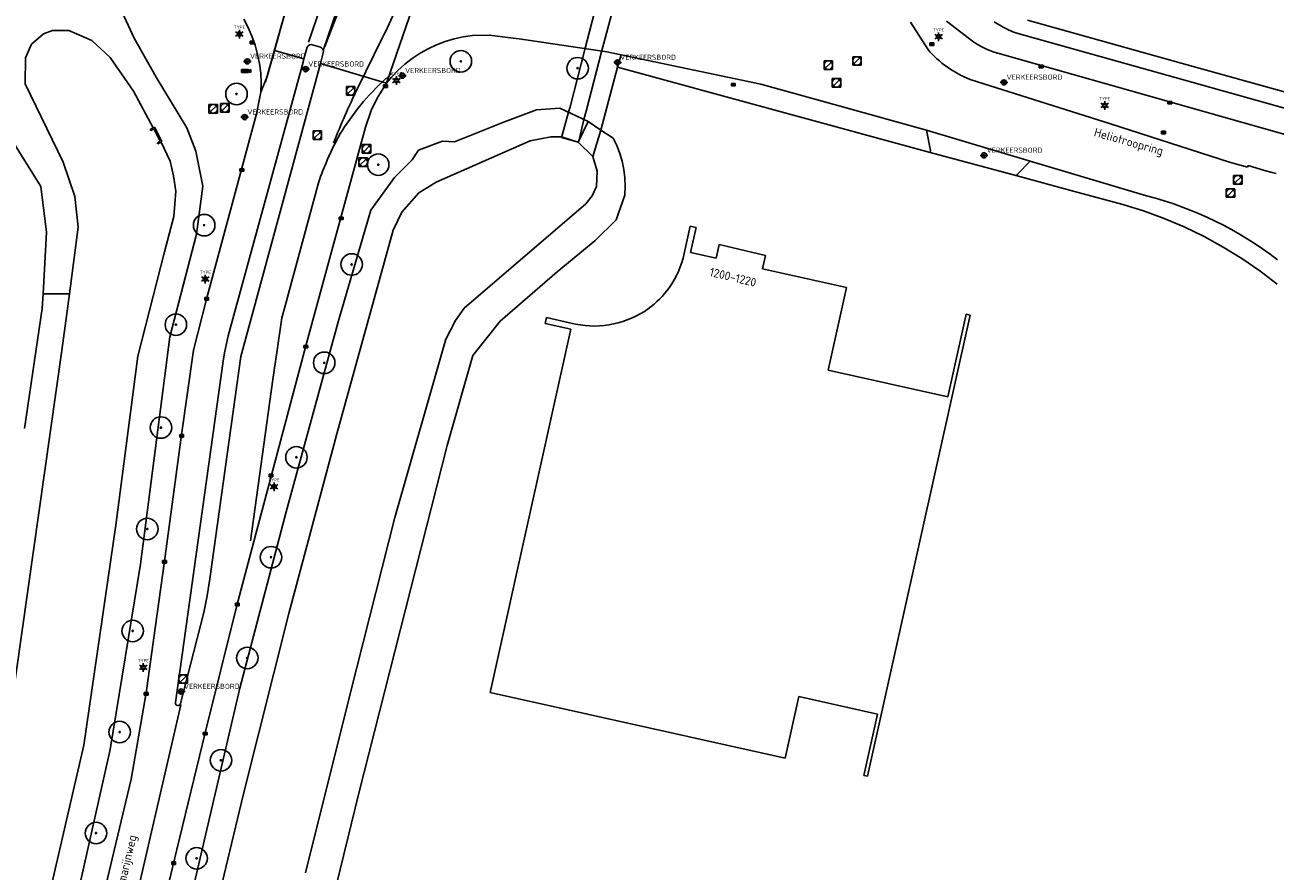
# Model space of a CAD drawing. Header units: metres. Extents: x 102000 to 105000, y 414600 to 420766.
# Tile 197 of 206: x 103118 to 103264, y 420182 to 420280. Entities that reach past the tile are written whole.
import ezdxf
from ezdxf.enums import TextEntityAlignment as Align

# ---------------------------------------------------------------- set-up
doc = ezdxf.new("R2010")
doc.units = ezdxf.units.M
doc.layers.get('0').update_dxf_attribs({"color": 8})
doc.styles.add('MtXpl_NLCS-ISO', font='NLCS-ISO.ttf')
doc.styles.add('NLCS-ISO', font='NLCS-ISO.ttf')

msp = doc.modelspace()

# ---------------------------------------------------------------- hatches: boundary and pattern name
at = {"ltscale": 0.1}
h = msp.add_hatch(color=256, dxfattribs=at)
edge = h.paths.add_edge_path()
edge.add_arc((103169.1, 420276.17), 0.075, 0, 360)
for points in [[(103143.58, 420275.2), (103143.58, 420274.87), (103143.66, 420274.87), (103144.32, 420275.2)], [(103143.58, 420275.2), (103143.58, 420274.87), (103143.66, 420274.87), (103144.32, 420275.2)], [(103144.4, 420275.2), (103144.32, 420275.2), (103143.66, 420274.87), (103144.4, 420274.87)], [(103144.4, 420275.2), (103144.32, 420275.2), (103143.66, 420274.87), (103144.4, 420274.87)], [(103144.67, 420275.2), (103144.4, 420275.12), (103144.4, 420274.94), (103144.67, 420274.87)], [(103144.67, 420275.2), (103144.4, 420275.12), (103144.4, 420274.94), (103144.67, 420274.87)]]:
    msp.add_hatch(color=256).paths.add_polyline_path(points)
h = msp.add_hatch(color=256, dxfattribs=at)
edge = h.paths.add_edge_path()
edge.add_arc((103182.68, 420275.37), 0.075, 0, 360)
h = msp.add_hatch(color=256, dxfattribs=at)
edge = h.paths.add_edge_path()
edge.add_arc((103143.01, 420272.36), 0.075, 0, 360)
h = msp.add_hatch(color=256, dxfattribs=at)
edge = h.paths.add_edge_path()
edge.add_arc((103159.49, 420264.15), 0.075, 0, 360)
h = msp.add_hatch(color=256, dxfattribs=at)
edge = h.paths.add_edge_path()
edge.add_arc((103139.25, 420257.11), 0.075, 0, 360)
h = msp.add_hatch(color=256, dxfattribs=at)
edge = h.paths.add_edge_path()
edge.add_arc((103156.41, 420252.54), 0.075, 0, 360)
h = msp.add_hatch(color=256, dxfattribs=at)
edge = h.paths.add_edge_path()
edge.add_arc((103135.96, 420245.54), 0.075, 0, 360)
h = msp.add_hatch(color=256, dxfattribs=at)
edge = h.paths.add_edge_path()
edge.add_arc((103153.21, 420241.1), 0.075, 0, 360)
h = msp.add_hatch(color=256, dxfattribs=at)
edge = h.paths.add_edge_path()
edge.add_arc((103134.22, 420233.57), 0.075, 0, 360)
h = msp.add_hatch(color=256, dxfattribs=at)
edge = h.paths.add_edge_path()
edge.add_arc((103149.98, 420230.11), 0.075, 0, 360)
h = msp.add_hatch(color=256, dxfattribs=at)
edge = h.paths.add_edge_path()
edge.add_arc((103132.63, 420221.77), 0.075, 0, 360)
h = msp.add_hatch(color=256, dxfattribs=at)
edge = h.paths.add_edge_path()
edge.add_arc((103147.03, 420218.49), 0.075, 0, 360)
h = msp.add_hatch(color=256, dxfattribs=at)
edge = h.paths.add_edge_path()
edge.add_arc((103130.93, 420209.91), 0.075, 0, 360)
h = msp.add_hatch(color=256, dxfattribs=at)
edge = h.paths.add_edge_path()
edge.add_arc((103144.26, 420206.77), 0.075, 0, 360)
h = msp.add_hatch(color=256, dxfattribs=at)
edge = h.paths.add_edge_path()
edge.add_arc((103129.42, 420198.15), 0.075, 0, 360)
h = msp.add_hatch(color=256, dxfattribs=at)
edge = h.paths.add_edge_path()
edge.add_arc((103141.2, 420194.87), 0.075, 0, 360)
h = msp.add_hatch(color=256, dxfattribs=at)
edge = h.paths.add_edge_path()
edge.add_arc((103126.67, 420186.4), 0.075, 0, 360)
h = msp.add_hatch(color=256, dxfattribs=at)
edge = h.paths.add_edge_path()
edge.add_arc((103138.37, 420183.46), 0.075, 0, 360)

# ---------------------------------------------------------------- linework, layer by layer
for p, q in [((103154.77, 420303.77), (103147.41, 420277.43)), ((103161.23, 420301.18), (103153.09, 420277.43)), ((103169.33, 420299.68), (103160.46, 420273.61)), ((103146.4, 420273.78), (103150.87, 420289.76)), ((103186.29, 420288.19), (103183.53, 420277.56)), ((103153.28, 420277.9), (103155.25, 420283.03)), ((103129.47, 420282.4), (103131.11, 420278.86)), ((103152.78, 420282.45), (103151.38, 420278.4)), ((103185.47, 420277.27), (103186.72, 420282.05)), ((103144.36, 420280.09), (103143.85, 420281.07)), ((103144.81, 420279.08), (103144.36, 420280.09)), ((103223.4, 420277.58), (103221.41, 420280.73)), ((103225.6, 420280.84), (103228.78, 420278.41)), ((103231.96, 420280.24), (103231.11, 420280.75)), ((103235.02, 420280.96), (103252.86, 420275.97)), ((103120.56, 420279.36), (103119.18, 420278.18)), ((103120.56, 420279.36), (103119.18, 420278.18)), ((103121.61, 420279.74), (103120.56, 420279.36)), ((103121.61, 420279.74), (103120.56, 420279.36)), ((103123.51, 420279.76), (103121.61, 420279.74)), ((103123.51, 420279.76), (103121.61, 420279.74)), ((103126.17, 420278.6), (103123.51, 420279.76)), ((103126.17, 420278.6), (103123.51, 420279.76)), ((103128.32, 420276.62), (103126.17, 420278.6)), ((103128.32, 420276.62), (103126.17, 420278.6)), ((103131.11, 420278.86), (103133.65, 420274.34)), ((103143.12, 420279.45), (103143.58, 420279.45)), ((103143.12, 420279.25), (103143.58, 420279.25)), ((103145.17, 420278.04), (103144.81, 420279.08)), ((103159.94, 420278.85), (103158.04, 420274.98)), ((103167.29, 420278.48), (103168.32, 420278.8)), ((103168.32, 420278.8), (103169.38, 420279.03)), ((103169.38, 420279.03), (103170.46, 420279.19)), ((103170.46, 420279.19), (103172.43, 420279.23)), ((103172.43, 420279.23), (103174.87, 420278.89)), ((103174.87, 420278.89), (103175.87, 420278.79)), ((103175.87, 420278.79), (103186.09, 420277.26)), ((103224.43, 420279.13), (103224.89, 420279.13)), ((103224.43, 420278.93), (103224.89, 420278.93)), ((103253.15, 420274.01), (103233.76, 420279.45)), ((103119.18, 420278.18), (103118.46, 420276.57)), ((103119.18, 420278.18), (103118.46, 420276.57)), ((103144.58, 420278.22), (103145.03, 420278.52)), ((103145.03, 420278.22), (103144.58, 420278.52)), ((103145.03, 420278.52), (103144.58, 420278.52)), ((103144.58, 420278.52), (103144.58, 420278.22)), ((103144.58, 420278.22), (103145.03, 420278.22)), ((103145.03, 420278.22), (103145.03, 420278.52)), ((103145.47, 420276.98), (103145.17, 420278.04)), ((103147.41, 420277.43), (103146.56, 420274.39)), ((103147.41, 420277.43), (103150.85, 420276.44)), ((103151.23, 420277.81), (103150.85, 420276.44)), ((103151.33, 420277.97), (103151.23, 420277.81)), ((103151.49, 420278.08), (103151.33, 420277.97)), ((103151.68, 420278.11), (103151.49, 420278.08)), ((103152.76, 420277.8), (103151.68, 420278.11)), ((103152.91, 420277.73), (103152.76, 420277.8)), ((103153.1, 420277.17), (103152.76, 420275.92)), ((103153.04, 420277.57), (103152.91, 420277.73)), ((103153.09, 420277.43), (103153.04, 420277.57)), ((103153.09, 420277.43), (103153.11, 420277.38)), ((103153.11, 420277.38), (103153.1, 420277.17)), ((103164.35, 420277.1), (103165.3, 420277.63)), ((103165.3, 420277.63), (103166.28, 420278.1)), ((103166.28, 420278.1), (103167.29, 420278.48)), ((103183.53, 420277.56), (103181.8, 420270.87)), ((103183.68, 420270.36), (103185.47, 420277.27)), ((103186.09, 420277.26), (103187.73, 420276.92)), ((103223.66, 420278.02), (103224.11, 420278.32)), ((103224.11, 420278.02), (103223.66, 420278.32)), ((103224.11, 420278.32), (103223.66, 420278.32)), ((103223.66, 420278.32), (103223.66, 420278.02)), ((103223.66, 420278.02), (103224.11, 420278.02)), ((103224.11, 420278.02), (103224.11, 420278.32)), ((103228.78, 420278.41), (103229.53, 420277.94)), ((103229.53, 420277.94), (103230.32, 420277.55)), ((103230.32, 420277.55), (103231.14, 420277.23)), ((103231.14, 420277.23), (103231.55, 420277.1)), ((103118.46, 420276.57), (103118.42, 420273.56)), ((103118.46, 420276.57), (103118.42, 420273.56)), ((103131.04, 420272.7), (103128.32, 420276.62)), ((103131.04, 420272.7), (103128.32, 420276.62)), ((103150.76, 420276.09), (103142.02, 420244.24)), ((103143.53, 420241.82), (103152.76, 420275.92)), ((103143.82, 420276.16), (103144.72, 420276.16)), ((103145.68, 420275.9), (103145.47, 420276.98)), ((103145.82, 420274.8), (103145.68, 420275.9)), ((103150.85, 420276.44), (103150.76, 420276.09)), ((103152.76, 420275.92), (103159.51, 420273.9)), ((103161.79, 420275.1), (103162.6, 420275.83)), ((103162.6, 420275.83), (103163.45, 420276.5)), ((103163.45, 420276.5), (103164.35, 420277.1)), ((103186.88, 420276.04), (103187.77, 420276.04)), ((103187.73, 420276.92), (103187.33, 420275.48)), ((103187.73, 420276.92), (103203.99, 420273.51)), ((103212.34, 420276.22), (103211.34, 420276.22)), ((103211.34, 420276.22), (103211.34, 420275.22)), ((103211.49, 420275.37), (103212.19, 420276.07)), ((103212.34, 420275.22), (103212.34, 420276.22)), ((103215.67, 420276.71), (103214.67, 420276.71)), ((103214.67, 420276.71), (103214.67, 420275.71)), ((103214.67, 420275.71), (103215.67, 420275.71)), ((103214.81, 420275.86), (103215.52, 420276.57)), ((103215.67, 420275.71), (103215.67, 420276.71)), ((103231.55, 420277.1), (103266.6, 420267.2)), ((103236.36, 420275.42), (103236.81, 420275.72)), ((103236.81, 420275.42), (103236.36, 420275.72)), ((103236.81, 420275.72), (103236.36, 420275.72)), ((103236.36, 420275.72), (103236.36, 420275.42)), ((103236.81, 420275.42), (103236.81, 420275.72)), ((103252.86, 420275.97), (103271.53, 420270.75)), ((103133.65, 420274.34), (103137.24, 420268.43)), ((103144.4, 420275.2), (103143.58, 420275.2)), ((103143.58, 420275.2), (103143.58, 420274.87)), ((103144.4, 420275.2), (103143.58, 420275.2)), ((103143.58, 420275.2), (103143.58, 420274.87)), ((103143.58, 420274.87), (103144.4, 420274.87)), ((103143.58, 420274.87), (103144.4, 420274.87)), ((103144.4, 420275.12), (103144.67, 420275.2)), ((103144.4, 420275.12), (103144.67, 420275.2)), ((103144.4, 420274.87), (103144.4, 420275.2)), ((103144.4, 420274.87), (103144.4, 420275.2)), ((103144.4, 420274.94), (103144.67, 420274.87)), ((103144.4, 420274.94), (103144.67, 420274.87)), ((103144.67, 420275.2), (103144.67, 420274.87)), ((103144.67, 420275.2), (103144.67, 420274.87)), ((103145.87, 420273.7), (103145.82, 420274.8)), ((103146.56, 420274.39), (103145.85, 420272.6)), ((103150.6, 420275.26), (103151.5, 420275.26)), ((103158.04, 420274.98), (103157.08, 420273)), ((103161.07, 420274.75), (103160.36, 420274.15)), ((103160.46, 420273.61), (103161.05, 420274.32)), ((103161.05, 420274.32), (103161.79, 420275.1)), ((103161.86, 420274.5), (103162.76, 420274.5)), ((103187.33, 420275.48), (103185.37, 420268.18)), ((103223.67, 420265.56), (103187.33, 420275.48)), ((103223.67, 420265.56), (103187.33, 420275.48)), ((103211.34, 420275.22), (103212.34, 420275.22)), ((103236.36, 420275.42), (103236.81, 420275.42)), ((103118.42, 420273.56), (103122.85, 420264.43)), ((103118.42, 420273.56), (103122.85, 420264.43)), ((103145.85, 420272.6), (103145.87, 420273.7)), ((103156.79, 420273.24), (103155.79, 420273.24)), ((103155.79, 420273.24), (103155.79, 420272.24)), ((103155.93, 420272.39), (103156.64, 420273.1)), ((103156.79, 420272.24), (103156.79, 420273.24)), ((103160.46, 420273.61), (103159.38, 420271.88)), ((103159.51, 420273.9), (103160.46, 420273.61)), ((103160.11, 420273.14), (103160.56, 420273.44)), ((103160.56, 420273.14), (103160.11, 420273.44)), ((103160.56, 420273.44), (103160.11, 420273.44)), ((103160.11, 420273.44), (103160.11, 420273.14)), ((103160.11, 420273.14), (103160.56, 420273.14)), ((103160.56, 420273.14), (103160.56, 420273.44)), ((103161.38, 420274.04), (103161.84, 420274.04)), ((103161.38, 420273.84), (103161.84, 420273.84)), ((103200.56, 420273.3), (103201.01, 420273.6)), ((103201.01, 420273.3), (103200.56, 420273.6)), ((103201.01, 420273.6), (103200.56, 420273.6)), ((103200.56, 420273.6), (103200.56, 420273.3)), ((103200.56, 420273.3), (103201.01, 420273.3)), ((103201.01, 420273.3), (103201.01, 420273.6)), ((103203.99, 420273.51), (103213.23, 420270.95)), ((103213.29, 420274.17), (103212.29, 420274.17)), ((103212.29, 420274.17), (103212.29, 420273.17)), ((103212.29, 420273.17), (103213.29, 420273.17)), ((103212.44, 420273.32), (103213.14, 420274.03)), ((103213.29, 420273.17), (103213.29, 420274.17)), ((103244.65, 420268.9), (103228.35, 420274.07)), ((103231.82, 420273.73), (103232.71, 420273.72)), ((103271.29, 420268.93), (103253.15, 420274.01)), ((103133.31, 420268.42), (103131.04, 420272.7)), ((103133.31, 420268.42), (103131.04, 420272.7)), ((103145.35, 420270.06), (103145.85, 420272.6)), ((103155.79, 420272.24), (103156.79, 420272.24)), ((103159.38, 420271.88), (103158.67, 420270.43)), ((103251.32, 420271.21), (103251.77, 420271.51)), ((103251.77, 420271.21), (103251.32, 420271.51)), ((103251.77, 420271.51), (103251.32, 420271.51)), ((103251.32, 420271.51), (103251.32, 420271.21)), ((103251.77, 420271.21), (103251.77, 420271.51)), ((103139.54, 420248.65), (103145.35, 420270.06)), ((103140.81, 420271.15), (103139.81, 420271.15)), ((103139.81, 420271.15), (103139.81, 420270.15)), ((103139.81, 420270.15), (103140.81, 420270.15)), ((103139.96, 420270.3), (103140.67, 420271)), ((103140.81, 420270.15), (103140.81, 420271.15)), ((103142.16, 420271.26), (103141.16, 420271.26)), ((103141.16, 420271.26), (103141.16, 420270.26)), ((103141.16, 420270.26), (103142.16, 420270.26)), ((103141.3, 420270.41), (103142.01, 420271.12)), ((103142.16, 420270.26), (103142.16, 420271.26)), ((103158.67, 420270.43), (103158.01, 420268.52)), ((103176.03, 420269.82), (103177.9, 420270.52)), ((103177.9, 420270.52), (103180.6, 420270.73)), ((103180.6, 420270.73), (103183.91, 420269.16)), ((103181.63, 420270.24), (103180.87, 420267.58)), ((103181.8, 420270.87), (103181.63, 420270.24)), ((103183.42, 420269.39), (103183.68, 420270.36)), ((103213.23, 420270.95), (103223.24, 420268.17)), ((103243.75, 420271.13), (103244.21, 420271.13)), ((103243.75, 420270.93), (103244.21, 420270.93)), ((103251.32, 420271.21), (103251.77, 420271.21)), ((103133.31, 420268.42), (103132.97, 420268.23)), ((103133.46, 420268.51), (103133.31, 420268.42)), ((103134.34, 420266.83), (103133.46, 420268.51)), ((103137.24, 420268.43), (103138.27, 420265.71)), ((103143.52, 420269.68), (103144.41, 420269.68)), ((103158.01, 420268.52), (103151.08, 420243.08)), ((103168.36, 420266.81), (103174.16, 420269.12)), ((103174.16, 420269.12), (103176.03, 420269.82)), ((103183.91, 420269.16), (103182.74, 420266.77)), ((103182.86, 420267.04), (103183.42, 420269.39)), ((103183.91, 420269.16), (103185.37, 420268.18)), ((103258.51, 420264.42), (103244.65, 420268.9)), ((103132.97, 420268.23), (103133.06, 420268.13)), ((103133.06, 420268.13), (103133.39, 420268.31)), ((103133.39, 420268.31), (103134.14, 420266.89)), ((103152.91, 420268.09), (103151.91, 420268.09)), ((103151.91, 420268.09), (103151.91, 420267.09)), ((103151.91, 420267.09), (103152.91, 420267.09)), ((103152.06, 420267.24), (103152.76, 420267.94)), ((103152.91, 420267.09), (103152.91, 420268.09)), ((103177.18, 420266.92), (103179.57, 420267.39)), ((103179.57, 420267.39), (103177.18, 420266.92)), ((103179.57, 420267.39), (103180.82, 420267.38)), ((103180.82, 420267.38), (103179.57, 420267.39)), ((103180.82, 420267.38), (103180.8, 420267.3)), ((103180.8, 420267.3), (103182.74, 420266.77)), ((103180.87, 420267.58), (103180.82, 420267.38)), ((103180.82, 420267.38), (103182.74, 420266.77)), ((103182.74, 420266.77), (103180.82, 420267.38)), ((103182.83, 420266.93), (103182.86, 420267.04)), ((103185.37, 420268.18), (103184.46, 420265.08)), ((103185.37, 420268.18), (103186.81, 420267.23)), ((103186.81, 420267.23), (103187.23, 420266.36)), ((103223.24, 420268.17), (103235.31, 420264.57)), ((103223.72, 420265.79), (103223.24, 420268.17)), ((103250.59, 420267.74), (103251.04, 420268.04)), ((103251.04, 420267.74), (103250.59, 420268.04)), ((103251.04, 420268.04), (103250.59, 420268.04)), ((103250.59, 420268.04), (103250.59, 420267.74)), ((103250.59, 420267.74), (103251.04, 420267.74)), ((103251.04, 420267.74), (103251.04, 420268.04)), ((103120.27, 420261.61), (103117.32, 420266.32)), ((103134.14, 420266.89), (103133.82, 420266.67)), ((103133.82, 420266.67), (103133.86, 420266.59)), ((103133.86, 420266.59), (103134.24, 420266.78)), ((103134.24, 420266.78), (103134.34, 420266.83)), ((103135.31, 420264.54), (103134.24, 420266.78)), ((103135.31, 420264.54), (103134.24, 420266.78)), ((103138.27, 420265.71), (103139.11, 420261.66)), ((103158.63, 420266.48), (103157.63, 420266.48)), ((103157.63, 420266.48), (103157.63, 420265.48)), ((103157.78, 420265.62), (103158.48, 420266.33)), ((103158.63, 420265.48), (103158.63, 420266.48)), ((103163.43, 420264.7), (103164.18, 420265.83)), ((103164.18, 420265.83), (103166.96, 420266.88)), ((103166.22, 420262.1), (103177.18, 420266.92)), ((103177.18, 420266.92), (103166.22, 420262.1)), ((103166.96, 420266.88), (103168.36, 420266.81)), ((103182.74, 420266.77), (103184.46, 420265.08)), ((103182.74, 420266.77), (103182.79, 420266.77)), ((103184.46, 420265.08), (103182.74, 420266.77)), ((103182.79, 420266.77), (103182.83, 420266.93)), ((103187.23, 420266.36), (103187.59, 420265.46)), ((103223.67, 420265.56), (103223.72, 420265.78)), ((103233.79, 420262.84), (103223.67, 420265.56)), ((103233.79, 420262.84), (103223.67, 420265.56)), ((103223.72, 420265.78), (103223.72, 420265.79)), ((103122.85, 420264.43), (103124.22, 420260.44)), ((103122.85, 420264.43), (103124.22, 420260.44)), ((103135.7, 420262.86), (103135.31, 420264.54)), ((103135.7, 420262.86), (103135.31, 420264.54)), ((103158.23, 420264.93), (103157.23, 420264.93)), ((103157.23, 420264.93), (103157.23, 420263.93)), ((103157.37, 420264.08), (103158.08, 420264.78)), ((103157.63, 420265.48), (103158.63, 420265.48)), ((103158.23, 420263.93), (103158.23, 420264.93)), ((103161.38, 420262.67), (103163.43, 420264.7)), ((103184.46, 420265.08), (103184.94, 420263.4)), ((103184.94, 420263.4), (103184.46, 420265.08)), ((103187.59, 420265.46), (103187.86, 420264.54)), ((103187.86, 420264.54), (103188.06, 420263.59)), ((103229.5, 420265.23), (103230.4, 420265.23)), ((103235.31, 420264.57), (103233.85, 420263.03)), ((103235.31, 420264.57), (103248.85, 420260.53)), ((103260.58, 420263.85), (103258.51, 420264.42)), ((103260.66, 420264.07), (103260.58, 420263.85)), ((103262.55, 420263.47), (103260.66, 420264.07)), ((103135.94, 420261.07), (103135.7, 420262.86)), ((103135.94, 420261.07), (103135.7, 420262.86)), ((103143.41, 420263.38), (103143.86, 420263.68)), ((103143.86, 420263.38), (103143.41, 420263.68)), ((103143.86, 420263.68), (103143.41, 420263.68)), ((103143.41, 420263.68), (103143.41, 420263.38)), ((103143.41, 420263.38), (103143.86, 420263.38)), ((103143.86, 420263.38), (103143.86, 420263.68)), ((103157.23, 420263.93), (103158.23, 420263.93)), ((103158.62, 420258.85), (103161.38, 420262.67)), ((103184.94, 420263.4), (103184.87, 420261.6)), ((103184.87, 420261.6), (103184.94, 420263.4)), ((103188.06, 420263.59), (103188.18, 420262.63)), ((103188.18, 420262.63), (103188.22, 420261.67)), ((103233.82, 420262.95), (103233.79, 420262.84)), ((103240.46, 420261.04), (103233.79, 420262.84)), ((103233.79, 420262.84), (103240.46, 420261.04)), ((103233.85, 420263.03), (103233.82, 420262.95)), ((103259.98, 420262.88), (103258.98, 420262.88)), ((103258.98, 420262.88), (103258.98, 420261.88)), ((103259.13, 420262.03), (103259.84, 420262.73)), ((103259.98, 420261.88), (103259.98, 420262.88)), ((103263.47, 420263.22), (103262.55, 420263.47)), ((103263.94, 420263.14), (103263.47, 420263.22)), ((103120.93, 420256.29), (103120.27, 420261.61)), ((103139.11, 420261.66), (103138.35, 420256.07)), ((103152.53, 420262.03), (103148.56, 420247.32)), ((103164.2, 420260.89), (103166.22, 420262.1)), ((103166.22, 420262.1), (103164.2, 420260.89)), ((103184.87, 420261.6), (103184.36, 420260.51)), ((103184.36, 420260.51), (103184.87, 420261.6)), ((103188.22, 420261.67), (103188.17, 420260.59)), ((103259.12, 420261.35), (103258.12, 420261.35)), ((103258.12, 420261.35), (103258.12, 420260.35)), ((103258.27, 420260.5), (103258.97, 420261.21)), ((103258.98, 420261.88), (103259.98, 420261.88)), ((103259.12, 420260.35), (103259.12, 420261.35)), ((103124.22, 420260.44), (103124.6, 420256.86)), ((103124.22, 420260.44), (103124.6, 420256.86)), ((103135.71, 420258.13), (103135.94, 420261.07)), ((103135.71, 420258.13), (103135.94, 420261.07)), ((103162.25, 420258.64), (103164.2, 420260.89)), ((103164.2, 420260.89), (103162.25, 420258.64)), ((103184.36, 420260.51), (103183.63, 420259.58)), ((103183.63, 420259.58), (103184.36, 420260.51)), ((103188.17, 420260.59), (103187.18, 420257.75)), ((103240.46, 420261.04), (103246.08, 420259.51)), ((103258.12, 420260.35), (103259.12, 420260.35)), ((103154.84, 420245.86), (103158.62, 420258.85)), ((103161.21, 420256.53), (103162.25, 420258.64)), ((103162.25, 420258.64), (103161.21, 420256.53)), ((103183.63, 420259.58), (103169.5, 420247.47)), ((103169.5, 420247.47), (103183.63, 420259.58)), ((103246.08, 420259.51), (103246.21, 420259.47)), ((103246.21, 420259.47), (103248.51, 420258.77)), ((103248.51, 420258.77), (103250.9, 420257.89)), ((103124.6, 420256.86), (103123.57, 420249.14)), ((103124.6, 420256.86), (103123.57, 420249.14)), ((103134.63, 420254.02), (103135.71, 420258.13)), ((103134.63, 420254.02), (103135.71, 420258.13)), ((103154.96, 420257.76), (103155.41, 420258.06)), ((103155.41, 420257.76), (103154.96, 420258.06)), ((103155.41, 420258.06), (103154.96, 420258.06)), ((103154.96, 420258.06), (103154.96, 420257.76)), ((103154.96, 420257.76), (103155.41, 420257.76)), ((103155.41, 420257.76), (103155.41, 420258.06)), ((103187.18, 420257.75), (103184.7, 420255.27)), ((103195.78, 420256.99), (103195.07, 420253.82)), ((103196.46, 420256.84), (103195.78, 420256.99)), ((103195.81, 420253.92), (103196.46, 420256.84)), ((103250.9, 420257.89), (103253.24, 420256.9)), ((103253.24, 420256.9), (103255.54, 420255.79)), ((103120.52, 420249.14), (103120.93, 420256.29)), ((103138.35, 420256.07), (103135.24, 420244.12)), ((103154.67, 420232.84), (103161.21, 420256.53)), ((103161.21, 420256.53), (103154.67, 420232.84)), ((103255.54, 420255.79), (103257.77, 420254.57)), ((103131.55, 420241.88), (103134.63, 420254.02)), ((103131.55, 420241.88), (103134.63, 420254.02)), ((103184.7, 420255.27), (103180.31, 420251.68)), ((103198.78, 420253.26), (103195.81, 420253.92)), ((103199.13, 420254.85), (103198.78, 420253.26)), ((103204.54, 420253.6), (103199.13, 420254.85)), ((103257.77, 420254.57), (103259.93, 420253.23)), ((103204.19, 420252.05), (103204.54, 420253.6)), ((103259.93, 420253.23), (103262.03, 420251.78)), ((103180.31, 420251.68), (103173.68, 420245.95)), ((103213.97, 420249.87), (103204.19, 420252.05)), ((103262.03, 420251.78), (103264.05, 420250.23)), ((103139.15, 420250.95), (103139.61, 420250.95)), ((103139.15, 420250.75), (103139.61, 420250.75)), ((103211.83, 420240.25), (103213.93, 420249.66)), ((103213.93, 420249.66), (103213.97, 420249.87)), ((103120.42, 420247.43), (103120.52, 420249.14)), ((103123.57, 420249.14), (103120.52, 420249.14)), ((103123.57, 420249.14), (103122.69, 420242.53)), ((103123.57, 420249.14), (103122.69, 420242.53)), ((103138.02, 420242.59), (103139.54, 420248.65)), ((103139.31, 420248.4), (103139.76, 420248.7)), ((103139.76, 420248.4), (103139.31, 420248.7)), ((103139.76, 420248.7), (103139.31, 420248.7)), ((103139.31, 420248.7), (103139.31, 420248.4)), ((103139.31, 420248.4), (103139.76, 420248.4)), ((103139.76, 420248.4), (103139.76, 420248.7)), ((103118.36, 420233.46), (103120.42, 420247.43)), ((103148.56, 420247.32), (103148.3, 420246.33)), ((103169.5, 420247.47), (103168.47, 420246.03)), ((103168.47, 420246.03), (103169.5, 420247.47)), ((103216.39, 420193), (103228.32, 420246.66)), ((103227.87, 420246.77), (103227.82, 420246.56)), ((103228.32, 420246.66), (103227.87, 420246.77)), ((103148.3, 420246.33), (103147.69, 420242.31)), ((103148.79, 420223.78), (103154.84, 420245.86)), ((103168.47, 420246.03), (103167.35, 420243.86)), ((103167.35, 420243.86), (103168.47, 420246.03)), ((103173.68, 420245.95), (103170.51, 420241.97)), ((103179.07, 420246.38), (103178.92, 420245.68)), ((103178.92, 420245.68), (103181.91, 420245.01)), ((103181.72, 420245.76), (103179.07, 420246.38)), ((103182.44, 420245.59), (103181.72, 420245.76)), ((103227.82, 420246.56), (103225.72, 420237.15)), ((103135.24, 420244.12), (103131.85, 420217.67)), ((103142.02, 420244.24), (103141.61, 420242.25)), ((103167.35, 420243.86), (103161.41, 420223.11)), ((103161.41, 420223.11), (103167.35, 420243.86)), ((103181.91, 420245.01), (103172.5, 420202.75)), ((103122.69, 420242.53), (103116.72, 420200.38)), ((103122.69, 420242.53), (103116.72, 420200.38)), ((103136.63, 420232.71), (103138.02, 420242.59)), ((103141.61, 420242.25), (103141.44, 420241.3)), ((103151.08, 420243.08), (103143.04, 420212.86)), ((103147.69, 420242.31), (103147.24, 420239.16)), ((103150.85, 420242.83), (103151.3, 420243.13)), ((103151.3, 420242.83), (103150.85, 420243.13)), ((103151.3, 420243.13), (103150.85, 420243.13)), ((103150.85, 420243.13), (103150.85, 420242.83)), ((103150.85, 420242.83), (103151.3, 420242.83)), ((103151.3, 420242.83), (103151.3, 420243.13)), ((103128.96, 420222.2), (103131.55, 420241.88)), ((103128.96, 420222.2), (103131.55, 420241.88)), ((103141.44, 420241.3), (103135.91, 420201.57)), ((103139.9, 420215.99), (103143.53, 420241.82)), ((103170.51, 420241.97), (103167.5, 420231.49)), ((103225.72, 420237.15), (103211.83, 420240.25)), ((103147.24, 420239.16), (103144.63, 420220.41)), ((103134.62, 420218.04), (103136.63, 420232.71)), ((103136.41, 420232.46), (103136.86, 420232.76)), ((103136.86, 420232.46), (103136.41, 420232.76)), ((103136.86, 420232.76), (103136.41, 420232.76)), ((103136.41, 420232.76), (103136.41, 420232.46)), ((103136.41, 420232.46), (103136.86, 420232.46)), ((103136.86, 420232.46), (103136.86, 420232.76)), ((103149.08, 420211.95), (103154.67, 420232.84)), ((103154.67, 420232.84), (103149.08, 420211.95)), ((103167.5, 420231.49), (103157.25, 420191.05)), ((103146.8, 420227.84), (103147.25, 420228.15)), ((103147.25, 420227.84), (103146.8, 420228.15)), ((103147.25, 420228.15), (103146.8, 420228.15)), ((103146.8, 420228.15), (103146.8, 420227.84)), ((103146.8, 420227.84), (103147.25, 420227.84)), ((103147.25, 420227.84), (103147.25, 420228.15)), ((103147.14, 420226.78), (103147.6, 420226.78)), ((103147.14, 420226.58), (103147.6, 420226.58)), ((103143.41, 420203.27), (103148.79, 420223.78)), ((103125.26, 420196.64), (103128.96, 420222.2)), ((103125.26, 420196.64), (103128.96, 420222.2)), ((103161.41, 420223.11), (103156.25, 420202.75)), ((103156.25, 420202.75), (103161.41, 420223.11)), ((103131.85, 420217.67), (103128.32, 420196.12)), ((103132.5, 420202.71), (103134.62, 420218.04)), ((103134.4, 420217.79), (103134.85, 420218.09)), ((103134.85, 420217.79), (103134.4, 420218.09)), ((103134.85, 420218.09), (103134.4, 420218.09)), ((103134.4, 420218.09), (103134.4, 420217.79)), ((103134.4, 420217.79), (103134.85, 420217.79)), ((103134.85, 420217.79), (103134.85, 420218.09)), ((103139.61, 420214), (103139.9, 420215.99)), ((103139.22, 420212.05), (103139.61, 420214)), ((103136.5, 420201.46), (103139.22, 420212.05)), ((103143.04, 420212.86), (103139.35, 420198.06)), ((103142.88, 420212.85), (103143.33, 420213.15)), ((103143.33, 420212.85), (103142.88, 420213.15)), ((103143.33, 420213.15), (103142.88, 420213.15)), ((103142.88, 420213.15), (103142.88, 420212.85)), ((103142.88, 420212.85), (103143.33, 420212.85)), ((103143.33, 420212.85), (103143.33, 420213.15)), ((103143.81, 420190.97), (103149.08, 420211.95)), ((103149.08, 420211.95), (103143.81, 420190.97)), ((103131.94, 420205.76), (103132.4, 420205.76)), ((103131.94, 420205.56), (103132.4, 420205.56)), ((103137.31, 420204.82), (103136.31, 420204.82)), ((103136.31, 420204.82), (103136.31, 420203.82)), ((103136.46, 420203.96), (103137.17, 420204.67)), ((103137.31, 420203.82), (103137.31, 420204.82)), ((103134.26, 420164.28), (103143.41, 420203.27)), ((103136.31, 420203.82), (103137.31, 420203.82)), ((103130.74, 420192.68), (103132.5, 420202.71)), ((103132.27, 420202.46), (103132.72, 420202.76)), ((103132.72, 420202.46), (103132.27, 420202.76)), ((103132.72, 420202.76), (103132.27, 420202.76)), ((103132.27, 420202.76), (103132.27, 420202.46)), ((103132.27, 420202.46), (103132.72, 420202.46)), ((103132.72, 420202.46), (103132.72, 420202.76)), ((103135.91, 420201.57), (103135.91, 420201.42)), ((103136.13, 420202.87), (103137.02, 420202.86)), ((103156.25, 420202.75), (103151.05, 420181.77)), ((103151.05, 420181.77), (103156.25, 420202.75)), ((103172.5, 420202.75), (103206.83, 420195.12)), ((103206.83, 420195.12), (103208.42, 420202.27)), ((103208.42, 420202.27), (103217.54, 420200.24)), ((103132.21, 420182.52), (103136.53, 420201.32)), ((103135.91, 420201.42), (103135.99, 420201.29)), ((103135.99, 420201.29), (103136.13, 420201.23)), ((103136.13, 420201.23), (103136.3, 420201.23)), ((103136.3, 420201.23), (103136.43, 420201.32)), ((103136.43, 420201.32), (103136.45, 420201.36)), ((103136.45, 420201.36), (103136.5, 420201.46)), ((103136.53, 420201.32), (103136.45, 420201.36)), ((103217.54, 420200.24), (103215.96, 420193.1)), ((103139.35, 420198.06), (103136.06, 420184.48)), ((103139.13, 420197.81), (103139.58, 420198.11)), ((103139.58, 420197.81), (103139.13, 420198.11)), ((103139.58, 420198.11), (103139.13, 420198.11)), ((103139.13, 420198.11), (103139.13, 420197.81)), ((103139.13, 420197.81), (103139.58, 420197.81)), ((103139.58, 420197.81), (103139.58, 420198.11)), ((103119.71, 420172.72), (103125.26, 420196.64)), ((103119.71, 420172.72), (103125.26, 420196.64)), ((103128.32, 420196.12), (103123.81, 420175.97)), ((103215.96, 420193.1), (103216.39, 420193)), ((103125.94, 420172.45), (103130.74, 420192.68)), ((103137.96, 420166.44), (103143.81, 420190.97)), ((103143.81, 420190.97), (103137.96, 420166.44)), ((103157.25, 420191.05), (103145.87, 420144.74)), ((103136.06, 420184.48), (103132.08, 420167.97)), ((103135.47, 420182.76), (103135.92, 420183.06)), ((103135.92, 420182.76), (103135.47, 420183.06)), ((103135.92, 420183.06), (103135.47, 420183.06)), ((103135.47, 420183.06), (103135.47, 420182.76)), ((103135.47, 420182.76), (103135.92, 420182.76)), ((103135.92, 420182.76), (103135.92, 420183.06)), ((103122.04, 420139.42), (103132.21, 420182.52))]:
    msp.add_line(p, q)
for p, q in [((103143.13, 420279.47), (103142.91, 420279.6)), ((103143.13, 420279.22), (103142.91, 420279.09)), ((103143.35, 420279.6), (103143.35, 420279.85)), ((103143.35, 420279.09), (103143.35, 420278.84)), ((103143.57, 420279.47), (103143.79, 420279.6)), ((103143.57, 420279.22), (103143.79, 420279.09)), ((103224.44, 420279.16), (103224.22, 420279.28)), ((103224.44, 420278.9), (103224.22, 420278.78)), ((103224.66, 420279.28), (103224.66, 420279.54)), ((103224.66, 420278.78), (103224.66, 420278.52)), ((103224.88, 420279.16), (103225.1, 420279.28)), ((103224.88, 420278.9), (103225.1, 420278.78)), ((103161.61, 420274.19), (103161.61, 420274.44)), ((103161.39, 420274.06), (103161.17, 420274.19)), ((103161.39, 420273.81), (103161.17, 420273.68)), ((103161.61, 420273.68), (103161.61, 420273.43)), ((103161.83, 420274.06), (103162.05, 420274.19)), ((103161.83, 420273.81), (103162.05, 420273.68)), ((103243.98, 420271.29), (103243.98, 420271.54)), ((103243.76, 420271.16), (103243.54, 420271.29)), ((103243.76, 420270.91), (103243.54, 420270.78)), ((103243.98, 420270.78), (103243.98, 420270.53)), ((103244.2, 420271.16), (103244.42, 420271.29)), ((103244.2, 420270.91), (103244.42, 420270.78)), ((103139.16, 420250.97), (103138.94, 420251.1)), ((103139.38, 420251.1), (103139.38, 420251.35)), ((103139.6, 420250.97), (103139.82, 420251.1)), ((103139.16, 420250.72), (103138.94, 420250.59)), ((103139.38, 420250.59), (103139.38, 420250.34)), ((103139.6, 420250.72), (103139.82, 420250.59)), ((103147.15, 420226.81), (103146.93, 420226.94)), ((103147.15, 420226.56), (103146.93, 420226.43)), ((103147.37, 420226.94), (103147.37, 420227.19)), ((103147.37, 420226.43), (103147.37, 420226.18)), ((103147.59, 420226.81), (103147.81, 420226.94)), ((103147.59, 420226.56), (103147.81, 420226.43)), ((103131.95, 420205.79), (103131.73, 420205.92)), ((103132.17, 420205.92), (103132.17, 420206.17)), ((103132.39, 420205.79), (103132.61, 420205.92)), ((103131.95, 420205.54), (103131.73, 420205.41)), ((103132.17, 420205.41), (103132.17, 420205.16)), ((103132.39, 420205.54), (103132.61, 420205.41))]:
    msp.add_line(p, q, dxfattribs=at)
for centre, radius in [((103143.35, 420279.35), 0.253), ((103224.66, 420279.03), 0.253), ((103169.1, 420276.17), 0.075), ((103182.68, 420275.37), 0.075), ((103161.61, 420273.94), 0.253), ((103143.01, 420272.36), 0.075), ((103243.98, 420271.03), 0.253), ((103159.49, 420264.15), 0.075), ((103139.25, 420257.11), 0.075), ((103156.41, 420252.54), 0.075), ((103139.38, 420250.85), 0.253), ((103135.96, 420245.54), 0.075), ((103153.21, 420241.1), 0.075), ((103134.22, 420233.57), 0.075), ((103149.98, 420230.11), 0.075), ((103147.37, 420226.68), 0.253), ((103132.63, 420221.77), 0.075), ((103147.03, 420218.49), 0.075), ((103130.93, 420209.91), 0.075), ((103132.17, 420205.66), 0.253), ((103144.26, 420206.77), 0.075), ((103129.42, 420198.15), 0.075), ((103141.2, 420194.87), 0.075), ((103126.67, 420186.4), 0.075), ((103138.37, 420183.46), 0.075)]:
    msp.add_circle(centre, radius, dxfattribs=at)
for centre, radius in [((103169.1, 420276.17), 1.25), ((103144.27, 420276.16), 0.3), ((103144.27, 420276.16), 0.112), ((103169.1, 420276.17), 0.0225), ((103182.68, 420275.37), 1.25), ((103187.32, 420276.04), 0.3), ((103187.32, 420276.04), 0.112), ((103211.84, 420275.72), 0.5), ((103215.17, 420276.21), 0.5), ((103151.05, 420275.26), 0.3), ((103151.05, 420275.26), 0.112), ((103162.31, 420274.5), 0.3), ((103162.31, 420274.5), 0.112), ((103182.68, 420275.37), 0.0225), ((103143.01, 420272.36), 1.25), ((103156.29, 420272.74), 0.5), ((103212.79, 420273.67), 0.5), ((103232.26, 420273.72), 0.3), ((103232.26, 420273.72), 0.112), ((103143.01, 420272.36), 0.0225), ((103140.31, 420270.65), 0.5), ((103141.66, 420270.76), 0.5), ((103143.96, 420269.68), 0.3), ((103143.96, 420269.68), 0.112), ((103152.41, 420267.59), 0.5), ((103158.13, 420265.98), 0.5), ((103229.95, 420265.23), 0.3), ((103157.73, 420264.43), 0.5), ((103159.49, 420264.15), 1.25), ((103159.49, 420264.15), 0.0225), ((103229.95, 420265.23), 0.112), ((103259.48, 420262.38), 0.5), ((103258.62, 420260.85), 0.5), ((103139.25, 420257.11), 1.25), ((103139.25, 420257.11), 0.0225), ((103156.41, 420252.54), 1.25), ((103156.41, 420252.54), 0.0225), ((103135.96, 420245.54), 1.25), ((103135.96, 420245.54), 0.0225), ((103153.21, 420241.1), 1.25), ((103153.21, 420241.1), 0.0225), ((103134.22, 420233.57), 1.25), ((103134.22, 420233.57), 0.0225), ((103149.98, 420230.11), 1.25), ((103149.98, 420230.11), 0.0225), ((103132.63, 420221.77), 1.25), ((103132.63, 420221.77), 0.0225), ((103147.03, 420218.49), 1.25), ((103147.03, 420218.49), 0.0225), ((103130.93, 420209.91), 1.25), ((103130.93, 420209.91), 0.0225), ((103144.26, 420206.77), 1.25), ((103144.26, 420206.77), 0.0225), ((103136.81, 420204.32), 0.5), ((103136.57, 420202.86), 0.3), ((103136.57, 420202.86), 0.112), ((103129.42, 420198.15), 1.25), ((103129.42, 420198.15), 0.0225), ((103141.2, 420194.87), 1.25), ((103141.2, 420194.87), 0.0225), ((103126.67, 420186.4), 1.25), ((103126.67, 420186.4), 0.0225), ((103138.37, 420183.46), 1.25), ((103138.37, 420183.46), 0.0225)]:
    msp.add_circle(centre, radius)
for centre, radius, start, end in [((103119.85, 420299.26), 44.99, 333.0213, 342.5001), ((103237.54, 420290.46), 11.64, 241.3936, 251.0668), ((103232.72, 420285.46), 12.2, 220.2431, 249.0047), ((103236.47, 420234.32), 88.31, 154.0249, 158.5341), ((103180.84, 420251.82), 30.3, 132.5185, 148.5008), ((103185.63, 420250.82), 34.94, 151.2111, 161.2885), ((103238.21, 420219.5), 42.39, 52.3988, 75.4658), ((103184.69, 420255.98), 10.6, 324.5811, 348.2748), ((103184.64, 420256.02), 10.66, 305.9831, 324.5354), ((103184.61, 420256.2), 10.82, 258.4483, 305.5841)]:
    msp.add_arc(centre, radius, start, end)

# ---------------------------------------------------------------- texts
at = {"style": 'MtXpl_NLCS-ISO'}
for s, rotation, p in [('Heliotroopring', 344.1018, (103242.66, 420267.49)), ('1200-1220', 346.4209, (103197.95, 420251.22)), ('Aquamarijnweg', 76.7136, (103129.43, 420177.66))]:
    msp.add_text(s, height=1, rotation=rotation, dxfattribs=at).set_placement(p)
at = {"style": 'NLCS-ISO'}
for p in [(103143.35, 420279.85), (103224.66, 420279.54), (103161.61, 420274.44), (103243.98, 420271.54), (103139.38, 420251.35), (103147.37, 420227.19), (103132.17, 420206.17)]:
    msp.add_attdef('TYPE', text='', height=0.36, dxfattribs=at).set_placement(p, align=Align.BOTTOM_CENTER)
for p in [(103144.57, 420276.47), (103151.35, 420275.56), (103187.63, 420276.34), (103162.61, 420274.8), (103232.57, 420274.03), (103144.27, 420269.98), (103230.25, 420265.53), (103136.88, 420203.17)]:
    msp.add_attdef('VERKEERSBORD', p, 'B09', height=0.6, dxfattribs=at)

doc.saveas('drawing.dxf')
